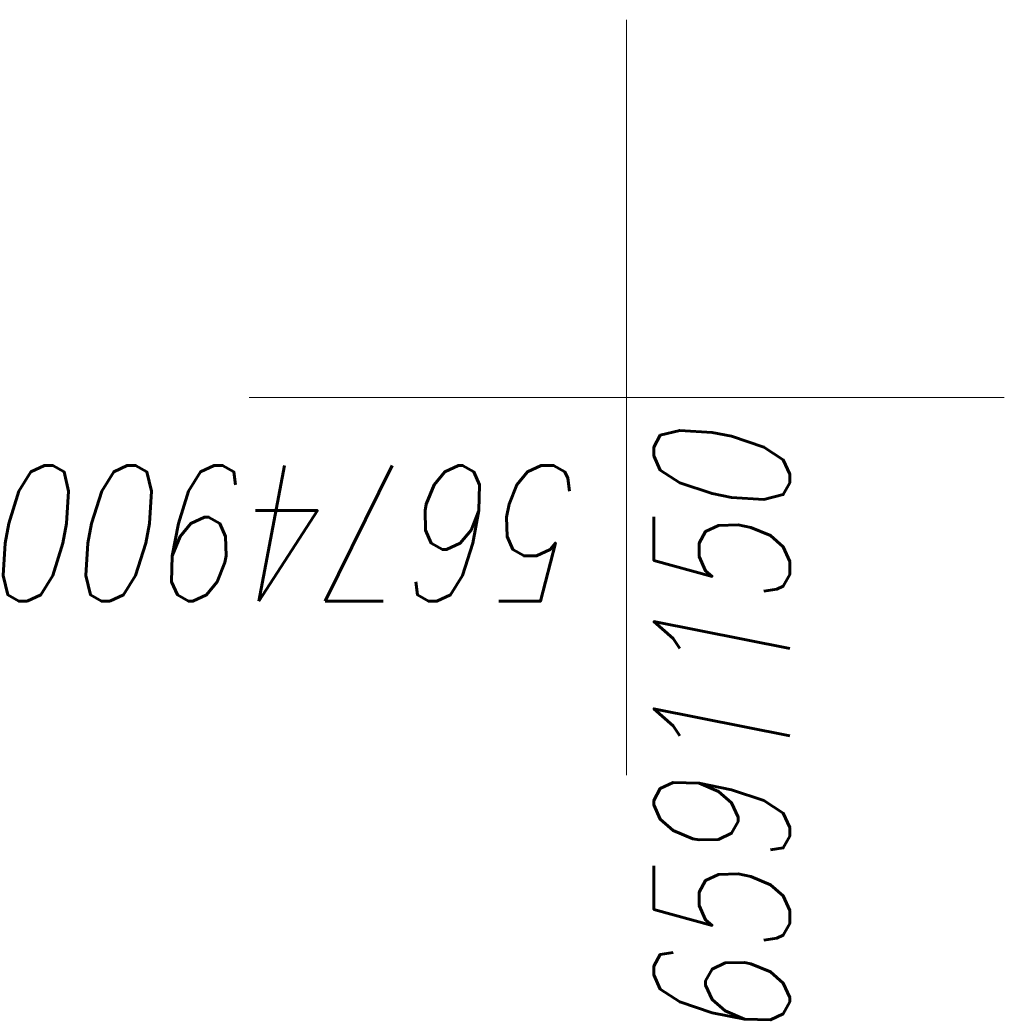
# Model space of a CAD drawing. Extents: x -110 to 11927435, y -6590197 to 5675023.
# Tile 47 of 71: x -2.61 to 3.91, y -229.16 to -222.65. Entities that reach past the tile are written whole.
import ezdxf
from ezdxf.enums import TextEntityAlignment as Align

# ---------------------------------------------------------------- set-up
doc = ezdxf.new("R2010")
doc.units = 0
doc.layers.add('_0', color=7, linetype='CONTINUOUS')
doc.layers.add('PARSI', color=7, linetype='CONTINUOUS', lineweight=20, true_color=0x0a0909)
doc.styles.add('K1_ACAD', font='romans.shx', dxfattribs={"width": 0.8, "oblique": 12})

# ---------------------------------------------------------------- blocks, each defined once
blk = doc.blocks.new('mzsk01')
at = {"layer": 'PARSI'}
for p, q in [((0, -5), (0, 5)), ((5, 0), (-5, 0))]:
    blk.add_line(p, q, dxfattribs=at)
blk = doc.blocks.new('mdcp Łuszczanowiece')
at = {"layer": '_0', "color": 253, "xscale": 0.5, "yscale": 0.5, "zscale": 0.5}
blk.add_blockref('mzsk01', (6591150, 5674900), dxfattribs=at)
at = {"layer": '_0', "style": 'K1_ACAD', "oblique": 12, "width": 0.8}
blk.add_text('6591150', height=0.9, rotation=270, dxfattribs=at).set_placement((6591149.82, 5674900.25), align=Align.TOP_RIGHT)
blk.add_text('5674900', height=0.9, dxfattribs=at).set_placement((6591150.25, 5674900.18), align=Align.BOTTOM_LEFT)

msp = doc.modelspace()

# ---------------------------------------------------------------- block references
at = {"layer": '_0', "linetype": 'ByBlock', "lineweight": 9, "rotation": 180}
msp.add_blockref('mdcp Łuszczanowiece', (6591151.4091, 5674674.8493), dxfattribs=at)

doc.saveas('drawing.dxf')
